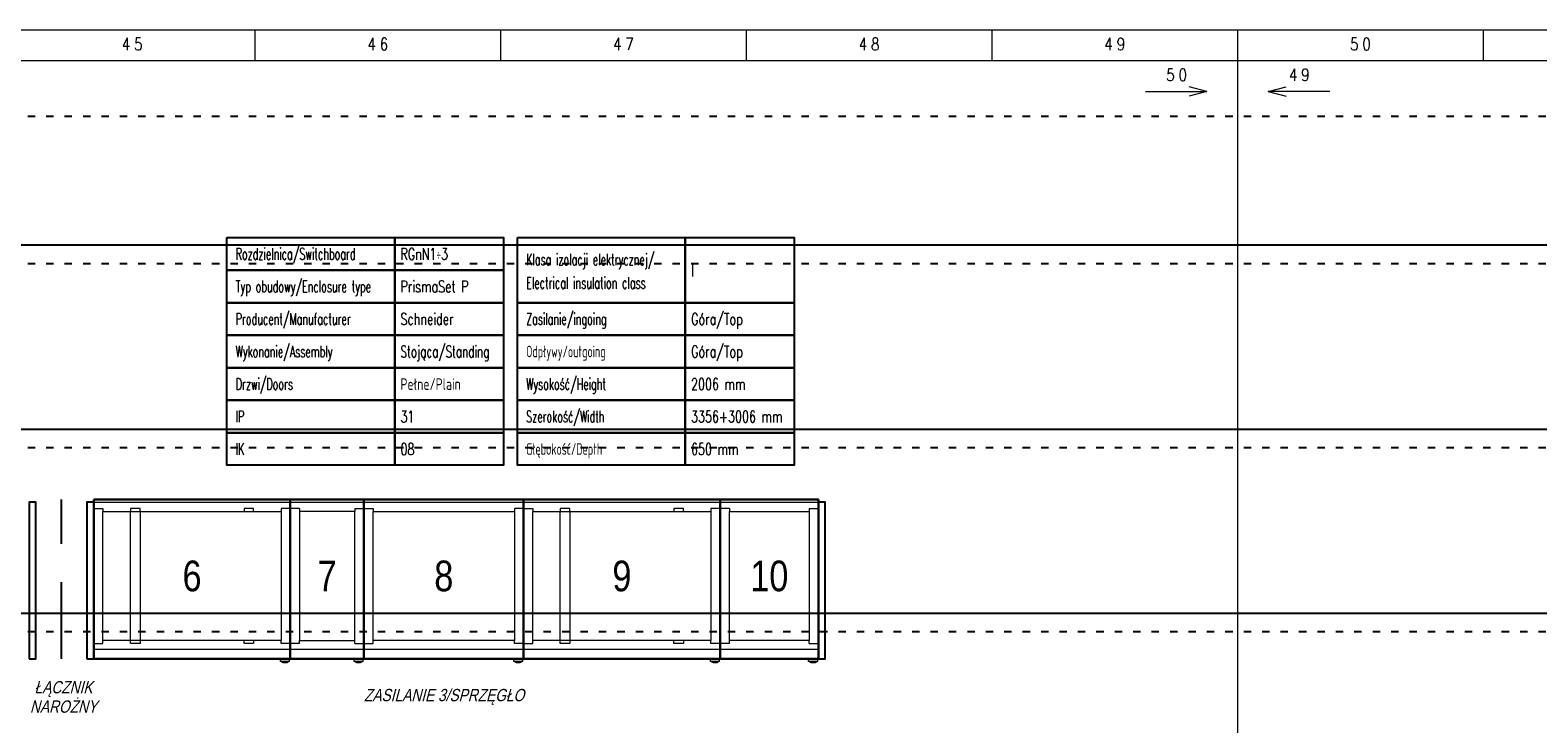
# Model space of a CAD drawing. Header units: millimetres. Extents: x -31 to 6803, y 0 to 664.
# Tile 113 of 119: x 1806 to 2052, y 167 to 280. Entities that reach past the tile are written whole.
import ezdxf
from ezdxf.enums import TextEntityAlignment as Align

# ---------------------------------------------------------------- set-up
doc = ezdxf.new("R2010")
doc.units = ezdxf.units.MM
doc.linetypes.add('ACAD_ISO03W100', pattern=[30, 12, -18])
doc.linetypes.add('HIDDEN', pattern=[0.375, 0.25, -0.125])
doc.layers.add('!POMOCNICZE', color=8, linetype='Continuous', plot=False)
for name, color, linetype, lineweight in [('2DE_OBJ_Schneider-Apparatus', 7, 'Continuous', 25), ('2DE_OBJ_Schneider-Cabinet', 7, 'Continuous', 25), ('ramka', 9, 'Continuous', 20)]:
    doc.layers.add(name, color=color, linetype=linetype, lineweight=lineweight)
doc.layers.add('CP_FRAME', color=7, linetype='Continuous')
doc.styles.add('CP_TXTCON', font='arial.ttf', dxfattribs={"width": 0.8})
doc.styles.add('CP_TXTCON_IT', font='arial.ttf', dxfattribs={"width": 0.8, "oblique": 15})
doc.styles.add('ROMANS', font='romans.shx', dxfattribs={"width": 0.8})

# ---------------------------------------------------------------- blocks, each defined once
blk = doc.blocks.new('2d_sp_g_dpl_650100_600_se1054_dsukyy')
at = {"lineweight": 30}
for p, q in [((0, 0), (0, 12)), ((0, 12), (800, 12)), ((0, -600), (0, 0)), ((800, 12), (800, 0)), ((800, 0), (800, -600)), ((0, -600), (0, -638)), ((800, -638), (800, -600)), ((0, -638), (800, -638))]:
    blk.add_line(p, q, dxfattribs=at)
at = {"lineweight": 0}
for p, q in [((0, 0), (800, 0)), ((800, -600), (0, -600)), ((760, -648.8), (760, -638)), ((797, -648.8), (760, -648.8)), ((797, -648.8), (797, -638)), ((800, -638), (797, -638))]:
    blk.add_line(p, q, dxfattribs=at)
blk.add_arc((778.5, -624.4), 28.6, 238.56485, 301.43515, dxfattribs=at)
at = {"layer": 'CP_FRAME', "lineweight": 0}
for p, q in [((0, -25), (37.5, -25)), ((37.5, -25), (37.5, -37.5)), ((188.3, -25), (149.3, -25)), ((149.3, -25), (149.3, -37.5)), ((149.3, -562.5), (149.3, -37.5)), ((188.3, -37.5), (188.3, -25)), ((188.3, -37.5), (188.3, -562.5)), ((650.8, -25), (611.8, -25)), ((611.8, -25), (611.8, -37.5)), ((650.8, -37.5), (650.8, -25)), ((800, -25), (762.5, -25)), ((762.5, -25), (762.5, -37.5)), ((0, -575), (37.5, -575)), ((37.5, -575), (37.5, -562.5)), ((149.3, -575), (149.3, -562.5)), ((188.3, -575), (149.3, -575)), ((188.3, -562.5), (188.3, -575)), ((611.8, -575), (611.8, -562.5)), ((650.8, -575), (611.8, -575)), ((650.8, -562.5), (650.8, -575)), ((762.5, -575), (762.5, -562.5)), ((800, -575), (762.5, -575))]:
    blk.add_line(p, q, dxfattribs=at)
blk.add_lwpolyline([(37.5, -37.5), (762.5, -37.5), (762.5, -562.5), (37.5, -562.5)], close=True, dxfattribs=at)
blk = doc.blocks.new('2d_sp_g_dpl_650_650_se1051_5vv4rpv')
at = {"lineweight": 30}
for p, q in [((0, 0), (0, 12)), ((0, 12), (650, 12)), ((0, -600), (0, 0)), ((650, 12), (650, 0)), ((650, 0), (650, -600)), ((0, -600), (0, -638)), ((650, -638), (650, -600)), ((0, -638), (650, -638))]:
    blk.add_line(p, q, dxfattribs=at)
at = {"lineweight": 0}
for p, q in [((0, 0), (650, 0)), ((650, -600), (0, -600)), ((610, -648.8), (610, -638)), ((647, -648.8), (610, -648.8)), ((647, -648.8), (647, -638))]:
    blk.add_line(p, q, dxfattribs=at)
blk.add_arc((628.5, -624.4), 28.6, 238.56485, 301.43515, dxfattribs=at)
at = {"layer": 'CP_FRAME', "lineweight": 0}
for p, q in [((0, -25), (37.5, -25)), ((37.5, -25), (37.5, -37.5)), ((650, -25), (612.5, -25)), ((612.5, -25), (612.5, -37.5)), ((0, -575), (37.5, -575)), ((37.5, -575), (37.5, -562.5)), ((612.5, -575), (612.5, -562.5)), ((650, -575), (612.5, -575))]:
    blk.add_line(p, q, dxfattribs=at)
blk.add_lwpolyline([(37.5, -37.5), (612.5, -37.5), (612.5, -562.5), (37.5, -562.5)], close=True, dxfattribs=at)
blk = doc.blocks.new('2d_sp_g_dpl_300_600_se1049_z5a7rv6')
at = {"lineweight": 30}
for p, q in [((0, 0), (0, 12)), ((0, 12), (300, 12)), ((0, -600), (0, 0)), ((300, 12), (300, 0)), ((300, 0), (300, -600)), ((0, -600), (0, -638)), ((300, -638), (300, -600)), ((0, -638), (300, -638))]:
    blk.add_line(p, q, dxfattribs=at)
at = {"lineweight": 0}
for p, q in [((0, 0), (300, 0)), ((300, -600), (0, -600)), ((260, -648.8), (260, -638)), ((297, -648.8), (260, -648.8)), ((297, -648.8), (297, -638))]:
    blk.add_line(p, q, dxfattribs=at)
blk.add_arc((278.5, -624.4), 28.6, 238.56485, 301.43515, dxfattribs=at)
at = {"layer": 'CP_FRAME', "lineweight": 0}
for p, q in [((37.5, -25), (0, -25)), ((37.5, -25), (37.5, -37.5)), ((262.5, -25), (262.5, -37.5)), ((262.5, -25), (300, -25)), ((37.5, -575), (0, -575)), ((37.5, -575), (37.5, -562.5)), ((262.5, -575), (262.5, -562.5)), ((262.5, -575), (300, -575))]:
    blk.add_line(p, q, dxfattribs=at)
blk.add_lwpolyline([(37.5, -562.5), (262.5, -562.5), (262.5, -37.5), (37.5, -37.5)], close=True, dxfattribs=at)
blk = doc.blocks.new('2d_sp_g_dpl_400_600_se1050_zuzfd7g')
at = {"lineweight": 30}
for p, q in [((0, -200), (0, 12)), ((0, 12), (400, 12)), ((0, -600), (0, 0)), ((400, 12), (400, -200)), ((400, 0), (400, -600)), ((0, -600), (0, -638)), ((400, -638), (400, -600)), ((0, -638), (400, -638))]:
    blk.add_line(p, q, dxfattribs=at)
at = {"lineweight": 0}
for p, q in [((0, 0), (400, 0)), ((400, -600), (0, -600)), ((360, -648.8), (360, -638)), ((397, -648.8), (360, -648.8)), ((397, -648.8), (397, -638))]:
    blk.add_line(p, q, dxfattribs=at)
blk.add_arc((378.5, -624.4), 28.6, 238.56485, 301.43515, dxfattribs=at)
at = {"layer": 'CP_FRAME', "lineweight": 0}
for p, q in [((37.5, -25), (0, -25)), ((37.5, -25), (37.5, -37.5)), ((362.5, -25), (400, -25)), ((362.5, -25), (362.5, -37.5)), ((37.5, -575), (0, -575)), ((37.5, -575), (37.5, -562.5)), ((362.5, -575), (362.5, -562.5)), ((362.5, -575), (400, -575))]:
    blk.add_line(p, q, dxfattribs=at)
blk.add_lwpolyline([(37.5, -37.5), (362.5, -37.5), (362.5, -562.5), (37.5, -562.5)], close=True, dxfattribs=at)
blk = doc.blocks.new('TABL')
at = {"layer": '2DE_OBJ_Schneider-Apparatus'}
for points in [[(0, 0), (331.5, 0), (331.5, -64.3), (0, -64.3)], [(331.5, 0), (546.3, 0), (546.3, -64.3), (331.5, -64.3)], [(573.8, 0), (905.3, 0), (905.3, -128.6), (573.8, -128.6)], [(905.3, 0), (1120.2, 0), (1120.2, -128.6), (905.3, -128.6)], [(0, -64.3), (331.5, -64.3), (331.5, -128.6), (0, -128.6)], [(331.5, -64.3), (546.3, -64.3), (546.3, -128.6), (331.5, -128.6)], [(0, -128.6), (331.5, -128.6), (331.5, -192.8), (0, -192.8)], [(331.5, -128.6), (546.3, -128.6), (546.3, -192.8), (331.5, -192.8)], [(573.8, -128.6), (905.3, -128.6), (905.3, -192.8), (573.8, -192.8)], [(905.3, -128.6), (1120.2, -128.6), (1120.2, -192.8), (905.3, -192.8)], [(0, -192.8), (331.5, -192.8), (331.5, -257.1), (0, -257.1)], [(331.5, -192.8), (546.3, -192.8), (546.3, -257.1), (331.5, -257.1)], [(573.8, -192.8), (905.3, -192.8), (905.3, -257.1), (573.8, -257.1)], [(905.3, -192.8), (1120.2, -192.8), (1120.2, -257.1), (905.3, -257.1)], [(0, -257.1), (331.5, -257.1), (331.5, -321.4), (0, -321.4)], [(331.5, -257.1), (546.3, -257.1), (546.3, -321.4), (331.5, -321.4)], [(573.8, -257.1), (905.3, -257.1), (905.3, -321.4), (573.8, -321.4)], [(905.3, -257.1), (1120.2, -257.1), (1120.2, -321.4), (905.3, -321.4)], [(0, -321.4), (331.5, -321.4), (331.5, -385.7), (0, -385.7)], [(331.5, -321.4), (546.3, -321.4), (546.3, -385.7), (331.5, -385.7)], [(573.8, -321.4), (905.3, -321.4), (905.3, -385.7), (573.8, -385.7)], [(905.3, -321.4), (1120.2, -321.4), (1120.2, -385.7), (905.3, -385.7)], [(0, -385.7), (331.5, -385.7), (331.5, -450), (0, -450)], [(331.5, -385.7), (546.3, -385.7), (546.3, -450), (331.5, -450)], [(573.8, -385.7), (905.3, -385.7), (905.3, -450), (573.8, -450)], [(905.3, -385.7), (1120.2, -385.7), (1120.2, -450), (905.3, -450)]]:
    blk.add_lwpolyline(points, close=True, dxfattribs=at)
at = {"layer": '2DE_OBJ_Schneider-Apparatus', "style": 'ROMANS', "width": 0.6}
for s, height, p in [('Rozdzielnica/Switchboard', 22.957, (17.2, -32.1)), ('Klasa izolacji elektrycznej/', 22.957, (591, -43.2)), ('Typ obudowy/Enclosure type', 22.957, (17.2, -96.4)), ('Electrical insulation class', 22.957, (591, -89.4)), ('Producent/Manufacturer', 22.957, (17.2, -160.7)), ('Zasilanie/ingoing', 22.957, (591, -160.7)), ('Wykonanie/Assembly', 22.957, (17.2, -225)), ('Odpływy/outgoing', 22.957, (591, -225)), ('Drzwi/Doors', 22.957, (17.2, -289.3)), ('Wysokość/Height', 22.957, (591, -289.3)), ('IP', 22.96, (17.2, -353.5)), ('Szerokość/Width', 22.957, (591, -353.5)), ('IK', 22.96, (17.2, -417.8)), ('Głębokość/Depth', 22.957, (591, -417.8))]:
    blk.add_text(s, height=height, dxfattribs=at).set_placement(p, align=Align.MIDDLE_LEFT)
at = {"layer": '2DE_OBJ_Schneider-Apparatus', "style": 'ROMANS', "width": 0.7}
for p in [(917, -172.4), (917, -236.7)]:
    blk.add_text('Góra/Top', height=22.96, dxfattribs=at).set_placement(p)
at = {"layer": '2DE_OBJ_Schneider-Apparatus', "style": 'ROMANS', "flags": 12}
for tag, p, width in [('ROZDZIELNICA', (342.7, -43.8), 0.7), ('KLASA_OCHRONNOŚCI', (916.6, -76.9), 0.7), ('TYP_OBUDOWY', (342.7, -108.1), 0.7), ('PRODUCENT', (342.7, -172.4), 0.7), ('WYKONANIE', (342.7, -236.7), 0.65), ('DRZWI', (342.7, -301), 0.7), ('WYSOKOŚĆ', (916.6, -301), 0.7), ('STOPIEŃ_IP', (342.7, -365.2), 0.7), ('SZEROKOŚĆ', (916.6, -365.2), 0.7), ('STOPIEŃ_IK', (342.7, -429.5), 0.7), ('GŁĘBOKOŚĆ', (916.6, -429.5), 0.7)]:
    blk.add_attdef(tag, p, '', height=23, dxfattribs=dict(at, width=width))

msp = doc.modelspace()

# ---------------------------------------------------------------- linework, layer by layer
at = {"layer": '!POMOCNICZE', "linetype": 'ACAD_ISO03W100', "ltscale": 0.1}
for p, q in [((3, 266), (6803, 266)), ((3, 242), (6803, 242)), ((3, 212), (6803, 212)), ((3, 182), (6803, 182))]:
    msp.add_line(p, q, dxfattribs=at)
at = {"layer": '!POMOCNICZE'}
for p, q in [((3, 245), (6803, 245)), ((3, 215), (6803, 215)), ((3, 185), (6803, 185))]:
    msp.add_line(p, q, dxfattribs=at)
at = {"linetype": 'HIDDEN', "ltscale": 50}
msp.add_line((1811.52, 177.55), (1811.52, 203.55), dxfattribs=at)
for points in [[(1806.21, 177.55), (1807.33, 177.55), (1807.33, 203.07), (1806.21, 203.07), (1806.21, 177.55)], [(1815.63, 177.55), (1816.75, 177.55), (1816.75, 203.07), (1815.63, 203.07), (1815.63, 177.55)], [(1934.75, 177.55), (1935.87, 177.55), (1935.87, 203.07), (1934.75, 203.07), (1934.75, 179.07)]]:
    msp.add_lwpolyline(points)
at = {"layer": 'ramka', "ltscale": 5}
for p, q in [((2003, 280), (1603, 280)), ((1843, 280), (1843, 280)), ((1843, 280), (1843, 275)), ((1883, 280), (1883, 280)), ((1883, 280), (1883, 275)), ((1923, 280), (1923, 275)), ((1923, 280), (1923, 280)), ((1963, 280), (1963, 275)), ((1963, 280), (1963, 280)), ((2403, 280), (2003, 280)), ((2003, 280), (2003, 275)), ((2003, 280), (2003, 280)), ((2043, 280), (2043, 280)), ((2043, 280), (2043, 275)), ((2003, 275), (1603, 275)), ((2403, 275), (2003, 275)), ((2003, 275), (2003, 5))]:
    msp.add_line(p, q, dxfattribs=at)
at = {"layer": 'ramka'}
for p, q in [((1998, 270), (1995.1, 270.78)), ((2008, 270), (2010.9, 270.78)), ((1988, 270), (1998, 270)), ((1998, 270), (1995.1, 269.22)), ((2008, 270), (2010.9, 269.22)), ((2018, 270), (2008, 270))]:
    msp.add_line(p, q, dxfattribs=at)

# ---------------------------------------------------------------- block references
at = {"xscale": 0.08243282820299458, "yscale": 0.08243282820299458, "zscale": 0.08243282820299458}
msp.add_blockref('TABL', (1838.44, 246.19), dxfattribs=at).add_auto_attribs({'ROZDZIELNICA': 'RGnN1÷3', 'TYP_OBUDOWY': 'PrismaSet P', 'PRODUCENT': 'Schneider', 'WYKONANIE': 'Stojąca/Standing', 'DRZWI': 'Pełne/Plain', 'STOPIEŃ_IP': '31', 'STOPIEŃ_IK': '08', 'KLASA_OCHRONNOŚCI': 'I', 'WYSOKOŚĆ': '2006 mm', 'SZEROKOŚĆ': '3356+3006 mm', 'GŁĘBOKOŚĆ': '650 mm'})
at = {"layer": '2DE_OBJ_Schneider-Cabinet', "xscale": 0.04000000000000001, "yscale": 0.04000000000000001, "zscale": 0.04000000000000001}
for name, p in [('2d_sp_g_dpl_650100_600_se1054_dsukyy', (1816.75, 203.07)), ('2d_sp_g_dpl_300_600_se1049_z5a7rv6', (1848.75, 203.07)), ('2d_sp_g_dpl_650_650_se1051_5vv4rpv', (1860.75, 203.07)), ('2d_sp_g_dpl_650100_600_se1054_dsukyy', (1886.75, 203.07)), ('2d_sp_g_dpl_400_600_se1050_zuzfd7g', (1918.75, 203.07))]:
    msp.add_blockref(name, p, dxfattribs=at)

# ---------------------------------------------------------------- texts
at = {"style": 'CP_TXTCON', "width": 0.8}
for s, p in [('6', (1832.75, 191.07)), ('7', (1854.75, 191.07)), ('8', (1873.75, 191.07)), ('9', (1902.75, 191.07)), ('10', (1926.75, 191.07))]:
    msp.add_text(s, height=5, dxfattribs=at).set_placement(p, align=Align.MIDDLE_CENTER)
at = {"style": 'CP_TXTCON_IT', "oblique": 15, "width": 0.8}
for s, p in [('ŁĄCZNIK', (1807.1, 171.94)), ('ZASILANIE 3/SPRZĘGŁO', (1860.75, 170.66)), ('NAROŻNY', (1806.36, 168.78))]:
    msp.add_text(s, height=2, dxfattribs=at).set_placement(p)
at = {"layer": 'ramka', "style": 'ROMANS', "width": 0.8}
for s, p in [('4', (1822, 276.72)), ('5', (1824, 276.72)), ('4', (1862, 276.72)), ('6', (1864, 276.72)), ('4', (1902, 276.72)), ('7', (1904, 276.72)), ('4', (1942, 276.72)), ('8', (1944, 276.72)), ('4', (1982, 276.72)), ('9', (1984, 276.72)), ('5', (2022, 276.72)), ('0', (2024, 276.72)), ('5', (1992.07, 271.72)), ('0', (1994.07, 271.72)), ('4', (2012.04, 271.72)), ('9', (2014.04, 271.72))]:
    msp.add_text(s, height=2, dxfattribs=at).set_placement(p, align=Align.CENTER)

doc.saveas('drawing.dxf')
